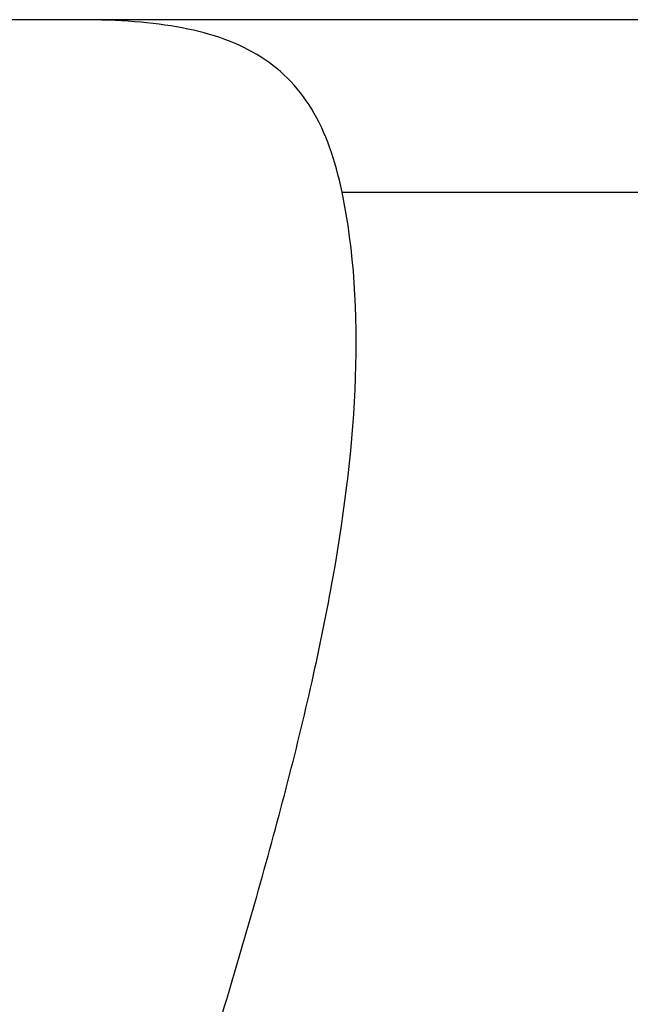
# Model space of a CAD drawing. Header units: millimetres. Extents: x 1382 to 1809, y 124 to 271.
# Tile 5 of 54: x 1687 to 1693, y 174 to 184. Entities that reach past the tile are written whole.
import ezdxf

# ---------------------------------------------------------------- set-up
doc = ezdxf.new("R2010")
doc.units = ezdxf.units.MM
doc.layers.add('OUT', color=3, linetype='CONTINUOUS')

msp = doc.modelspace()

# ---------------------------------------------------------------- linework, layer by layer
at = {"layer": 'OUT', "color": 7}
for p, q in [((1754.0215, 183.6327), (1675.0215, 183.6327)), ((1690.3784, 181.8959), (1738.6646, 181.8959))]:
    msp.add_line(p, q, dxfattribs=at)
for points, knots in [([(1690.3784, 181.8959), (1690.3109, 182.221), (1690.2137, 182.4981), (1690.002, 182.8471), (1689.9198, 182.9524), (1689.7355, 183.1356), (1689.633, 183.2144), (1689.2923, 183.4171), (1689.0175, 183.5067), (1688.4018, 183.6134), (1688.0559, 183.6327), (1687.6808, 183.6327)], [0, 0, 0, 0, 0.25, 0.25, 0.375, 0.375, 0.5, 0.5, 0.75, 0.75, 1, 1, 1, 1]), ([(1687.127, 164.1327), (1687.127, 164.9814), (1687.2008, 165.8154), (1687.4564, 167.4605), (1687.6371, 168.2731), (1688.0494, 169.8774), (1688.2778, 170.6593), (1688.7391, 172.1945), (1688.9723, 172.9477), (1689.4163, 174.4321), (1689.6273, 175.1632), (1690.0021, 176.6078), (1690.1664, 177.3246), (1690.4107, 178.7071), (1690.4923, 179.3767), (1690.5379, 180.6734), (1690.5011, 181.304), (1690.3784, 181.8959)], [0, 0, 0, 0, 0.125, 0.125, 0.25, 0.25, 0.375, 0.375, 0.5, 0.5, 0.625, 0.625, 0.75, 0.75, 0.875, 0.875, 1, 1, 1, 1])]:
    msp.add_open_spline(points, degree=3, knots=knots, dxfattribs=at)

doc.saveas('drawing.dxf')
